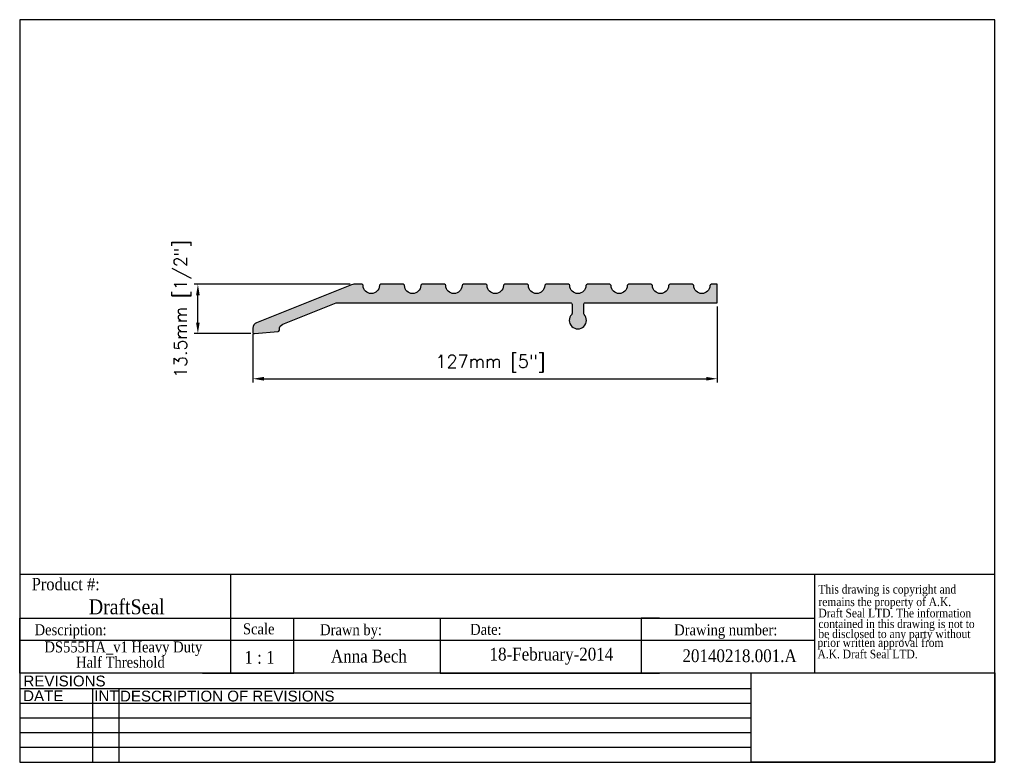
# Model space of a CAD drawing. Header units: millimetres. Extents: x 2362 to 2631, y 15 to 219.
import ezdxf
from ezdxf.enums import TextEntityAlignment as Align

# ---------------------------------------------------------------- set-up
doc = ezdxf.new("R2010")
doc.units = ezdxf.units.MM
doc.header["$MEASUREMENT"] = 0
doc.layers.add('AM_5', color=3, linetype='Continuous', lineweight=25)
doc.layers.add('BORDER', color=7, linetype='Continuous', lineweight=25)
doc.layers.add('FRAME', color=7, linetype='Continuous')
doc.styles.add('DS GROUP', font='arial.ttf')
doc.styles.get("Standard").update_dxf_attribs({"font": 'ROMANS.SHX'})
doc.styles.add('TAG', font='GARA.TTF')
doc.dimstyles.new('AM_ISO$0', dxfattribs={"dimtxt": 1.5, "dimasz": 1.5, "dimexe": 1, "dimexo": 1, "dimgap": 1.5, "dimtad": 1, "dimdec": 0, "dimdsep": 46, "dimtxsty": 'Standard', "dimcen": 0, "dimclrd": 256, "dimclre": 256, "dimclrt": 2, "dimadec": 0, "dimazin": 2, "dimtp": 0.1, "dimtm": 0.1, "dimtfac": 0.71, "dimtdec": 0, "dimtmove": 0, "dimatfit": 3, "dimfxl": 1, "dimlwd": -1, "dimlwe": -1, "dimarcsym": 1})
picture_1 = doc.add_image_def('image1.bmp', size_in_pixel=(901, 331))

# ---------------------------------------------------------------- blocks, each defined once
blk = doc.blocks.new('A$C08671A0E')
at = {"layer": 'FRAME', "style": 'TAG'}
for s, p in [('This drawing is copyright and', (14.8, -52.3)), ('remains the property of A.K.', (14.8, -101.5)), ('Draft Seal LTD. The information', (14.8, -145.7)), ('contained in this drawing is not to  ', (14.8, -187.4)), ('be disclosed to any party without ', (14.8, -226.7)), (' prior written approval from', (0, -261.2)), (' A.K. Draft Seal LTD.', (0, -306.1))]:
    blk.add_text(s, height=33.819, dxfattribs=at).set_placement(p)
blk = doc.blocks.new('*D465')
at = {"layer": 'AM_5', "linetype": 'ByBlock', "transparency": 16777216}
for p, q in [((2552.84, 140.02), (2552.84, 119.26)), ((2425.84, 132.56), (2425.84, 119.26)), ((2428.84, 120.26), (2549.84, 120.26))]:
    blk.add_line(p, q, dxfattribs=at)
at = {"layer": 'AM_5', "transparency": 16777216}
for points in [[(2428.84, 120.76), (2428.84, 119.76), (2425.84, 120.26)], [(2549.84, 120.76), (2549.84, 119.76), (2552.84, 120.26)]]:
    blk.add_solid(points, dxfattribs=at)
at = {"layer": 'Defpoints', "color": 0, "transparency": 16777216}
for p in [(2552.84, 141.02), (2425.84, 133.56), (2552.84, 120.26)]:
    blk.add_point(p, dxfattribs=at)
at = {"layer": 'AM_5', "color": 7, "transparency": 16777216, "insert": (2490.83, 124.43), "char_height": 3.5, "attachment_point": 5}
blk.add_mtext('127mm [5"]', dxfattribs=at)
blk = doc.blocks.new('*D466')
at = {"layer": 'AM_5', "linetype": 'ByBlock', "transparency": 16777216}
for p, q in [((2452.45, 146.1), (2409.8, 146.1)), ((2410.8, 135.64), (2410.8, 143.1)), ((2425.25, 132.64), (2409.8, 132.64))]:
    blk.add_line(p, q, dxfattribs=at)
at = {"layer": 'AM_5', "transparency": 16777216}
for points in [[(2410.3, 143.1), (2411.3, 143.1), (2410.8, 146.1)], [(2410.3, 135.64), (2411.3, 135.64), (2410.8, 132.64)]]:
    blk.add_solid(points, dxfattribs=at)
at = {"layer": 'Defpoints', "color": 0, "transparency": 16777216}
for p in [(2410.8, 146.1), (2453.45, 146.1), (2426.25, 132.64)]:
    blk.add_point(p, dxfattribs=at)
at = {"layer": 'AM_5', "color": 7, "transparency": 16777216, "insert": (2406.63, 139.37), "char_height": 3.5, "attachment_point": 5, "rotation": 90}
blk.add_mtext('13.5mm [1/2"]', dxfattribs=at)

msp = doc.modelspace()

# ---------------------------------------------------------------- hatches: boundary and pattern name
msp.add_hatch(color=256).paths.add_polyline_path([(2512.77, 141.02, -0.414214), (2513.15, 140.64), (2513.15, 138.15, -0.193786), (2513.05, 137.88, 2.348365), (2516.43, 137.88, -0.193786), (2516.33, 138.15), (2516.33, 140.64, -0.414214), (2516.71, 141.02), (2552.84, 141.02), (2552.84, 146.1), (2551.25, 146.1, 0.407087), (2550.87, 145.73, -0.9759), (2546.43, 145.73, 0.407087), (2546.05, 146.1), (2539.95, 146.1, 0.407087), (2539.57, 145.73, -0.9759), (2535.12, 145.73, 0.407087), (2534.74, 146.1), (2528.65, 146.1, 0.407087), (2528.26, 145.73, -0.9759), (2523.82, 145.73, 0.407087), (2523.44, 146.1), (2517.34, 146.1, 0.407087), (2516.96, 145.73, -0.9759), (2512.52, 145.73, 0.407087), (2512.14, 146.1), (2506.04, 146.1, 0.407087), (2505.66, 145.73, -0.9759), (2501.22, 145.73, 0.407087), (2500.83, 146.1), (2494.74, 146.1, 0.407087), (2494.36, 145.73, -0.9759), (2489.91, 145.73, 0.407087), (2489.53, 146.1), (2483.43, 146.1, 0.407087), (2483.05, 145.73, -0.9759), (2478.61, 145.73, 0.407087), (2478.23, 146.1), (2472.13, 146.1, 0.407087), (2471.75, 145.73, -0.9759), (2467.31, 145.73, 0.407087), (2466.93, 146.1), (2460.83, 146.1, 0.407087), (2460.45, 145.73, -0.9759), (2456, 145.73, 0.407087), (2455.62, 146.1), (2453.45, 146.1, 0.095415), (2452.86, 145.98), (2426.83, 135.57, 0.306678), (2425.84, 134.11), (2425.84, 133.02, 0.440011), (2426.25, 132.64), (2432.73, 133.2, 0.41318), (2433.08, 133.61, -0.326185), (2434.07, 135.18), (2448.65, 141.02)])

# ---------------------------------------------------------------- linework, layer by layer
for p, q in [((2552.84, 141.02), (2552.84, 146.1)), ((2362.06, 66.79), (2579.51, 66.79)), ((2419.68, 66.79), (2419.68, 54.73)), ((2579.51, 66.79), (2579.51, 39.73)), ((2362.06, 39.73), (2362.06, 54.73)), ((2362.06, 54.73), (2579.51, 54.73)), ((2362.06, 54.73), (2362.06, 49.73)), ((2362.06, 54.73), (2362.06, 48.73)), ((2362.06, 54.73), (2412.06, 54.73)), ((2419.68, 54.73), (2419.68, 39.73)), ((2437.06, 39.73), (2437.06, 54.73)), ((2437.06, 54.73), (2477.06, 54.73)), ((2477.06, 54.73), (2477.06, 39.73)), ((2537.06, 54.73), (2532.06, 54.73)), ((2532.06, 54.73), (2532.06, 39.73)), ((2362.06, 48.73), (2362.06, 50.23)), ((2362.06, 48.73), (2579.51, 48.73)), ((2362.06, 39.73), (2362.06, 42.73)), ((2412.06, 39.73), (2437.06, 39.73)), ((2477.06, 39.73), (2537.06, 39.73))]:
    msp.add_line(p, q)
msp.add_lwpolyline([(2552.84, 146.1), (2551.25, 146.1, 0.407087), (2550.87, 145.73, -0.9759), (2546.43, 145.73, 0.407087), (2546.05, 146.1), (2539.95, 146.1, 0.407087), (2539.57, 145.73, -0.9759), (2535.12, 145.73, 0.407087), (2534.74, 146.1), (2528.65, 146.1, 0.407087), (2528.26, 145.73, -0.9759), (2523.82, 145.73, 0.407087), (2523.44, 146.1), (2517.34, 146.1, 0.407087), (2516.96, 145.73, -0.9759), (2512.52, 145.73, 0.407087), (2512.14, 146.1), (2506.04, 146.1, 0.407087), (2505.66, 145.73, -0.9759), (2501.22, 145.73, 0.407087), (2500.83, 146.1), (2494.74, 146.1, 0.407087), (2494.36, 145.73, -0.9759), (2489.91, 145.73, 0.407087), (2489.53, 146.1), (2483.43, 146.1, 0.407087), (2483.05, 145.73, -0.9759), (2478.61, 145.73, 0.407087), (2478.23, 146.1), (2472.13, 146.1, 0.407087), (2471.75, 145.73, -0.9759), (2467.31, 145.73, 0.407087), (2466.93, 146.1), (2460.83, 146.1, 0.407087), (2460.45, 145.73, -0.9759), (2456, 145.73, 0.407087), (2455.62, 146.1), (2453.45, 146.1, 0.095415), (2452.86, 145.98), (2426.83, 135.57, 0.306678), (2425.84, 134.11), (2425.84, 133.02, 0.440011), (2426.25, 132.64), (2432.73, 133.2, 0.388879), (2433.08, 133.58), (2433.08, 133.72, -0.306678), (2434.07, 135.18), (2448.58, 140.99, -0.095415), (2448.73, 141.02), (2512.77, 141.02, -0.414214), (2513.15, 140.64), (2513.15, 138.15, -0.193786), (2513.05, 137.88, 2.348365), (2516.43, 137.88, -0.193786), (2516.33, 138.15), (2516.33, 140.64, -0.414214), (2516.71, 141.02), (2552.84, 141.02)], format="xyb")
at = {"layer": 'BORDER'}
for p, q in [((2362.06, 218.5), (2362.06, 15.3)), ((2628.76, 218.5), (2362.06, 218.5)), ((2628.76, 15.3), (2628.76, 218.5)), ((2579.51, 66.79), (2628.76, 66.79)), ((2628.76, 39.73), (2362.06, 39.73)), ((2562.14, 35.42), (2362.06, 35.42)), ((2381.93, 35.42), (2381.93, 15.3)), ((2389.14, 35.42), (2389.14, 15.3)), ((2562.14, 31.4), (2362.06, 31.4)), ((2562.14, 27.37), (2362.06, 27.37)), ((2562.14, 23.35), (2362.06, 23.35)), ((2562.14, 19.33), (2362.06, 19.33)), ((2362.06, 15.3), (2628.76, 15.3))]:
    msp.add_line(p, q, dxfattribs=at)
at = {"layer": 'FRAME', "color": 1}
for q in [(2562.14, 39.74), (2562.14, 39.73)]:
    msp.add_line((2562.14, 15.3), q, dxfattribs=at)

# ---------------------------------------------------------------- block references
at = {"xscale": 0.06987750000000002, "yscale": 0.06987750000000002, "zscale": 0.06987750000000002}
msp.add_blockref('A$C08671A0E', (2579.51, 65.14), dxfattribs=at)

# ---------------------------------------------------------------- texts
at = {"layer": 'BORDER', "attachment_point": 2, "style": 'DS GROUP'}
for s, width, insert, char_height in [('REVISIONS', 20.3868, (2374.32, 39.03), 2.953), ('DATE', 20.3868, (2368.5, 34.99), 2.953), ('INT', 20.3868, (2385.79, 34.99), 2.953), ('DESCRIPTION OF REVISIONS', 103.8609, (2418.84, 34.91), 2.9531)]:
    msp.add_mtext_dynamic_manual_height_columns(s, width=width, gutter_width=7.5, heights=[0], dxfattribs=dict(at, insert=insert, char_height=char_height))
at = {"layer": 'FRAME', "style": 'TAG'}
for s, height, p in [('Product #:', 3.382, (2374.65, 64.13)), ('DraftSeal', 4.069, (2391.34, 57.98)), ('Description:', 3, (2375.98, 51.11)), ('Drawn by:', 3, (2452.69, 51.18)), ('Date:', 3, (2489.58, 51.66)), ('Drawing number:', 3, (2555.2, 51.15)), ('1 : 1', 3.5, (2427.65, 44)), ('Anna Bech', 3.5, (2457.58, 44.44)), ('18-February-2014', 3.5, (2507.5, 44.44)), ('20140218.001.A', 3.5, (2558.98, 44.45))]:
    msp.add_text(s, height=height, dxfattribs=at).set_placement(p, align=Align.MIDDLE)
msp.add_text('Scale', height=3, dxfattribs=at).set_placement((2423.13, 50.32))
for s, p in [('DS555HA_v1 Heavy Duty ', (2390.91, 45.38)), ('Half Threshold', (2389.6, 41.2))]:
    msp.add_text(s, height=3, dxfattribs=at).set_placement(p, align=Align.CENTER)

# ---------------------------------------------------------------- dimensions: what is measured, and where the dimension line sits
at = {"layer": 'AM_5'}
dim = msp.add_linear_dim(base=(2410.8, 146.1), p1=(2426.25, 132.64), p2=(2453.45, 146.1), angle=90, dimstyle='AM_ISO$0', override={"dimtxt": 3.5, "dimasz": 3, "dimdec": 1, "dimpost": '<>mm', "dimclrt": 7}, dxfattribs=at)
dim.commit()
dim.dimension.update_dxf_attribs({"geometry": '*D466', "text_midpoint": (2410.8, 139.37), "dimtype": 160})
dim = msp.add_linear_dim(base=(2552.84, 120.26), p1=(2425.84, 133.56), p2=(2552.84, 141.02), dimstyle='AM_ISO$0', override={"dimtxt": 3.5, "dimasz": 3, "dimdec": 1, "dimpost": '<>mm', "dimclrt": 7}, dxfattribs=at)
dim.commit()
dim.dimension.update_dxf_attribs({"geometry": '*D465', "text_midpoint": (2490.83, 120.26), "dimtype": 160})

# ---------------------------------------------------------------- pictures from other files: only their frames are drawn
image = msp.add_image(picture_1, insert=(2562.14, 15.3), size_in_units=(66.62, 24.47))
image.dxf.flags = 7

doc.saveas('drawing.dxf')
